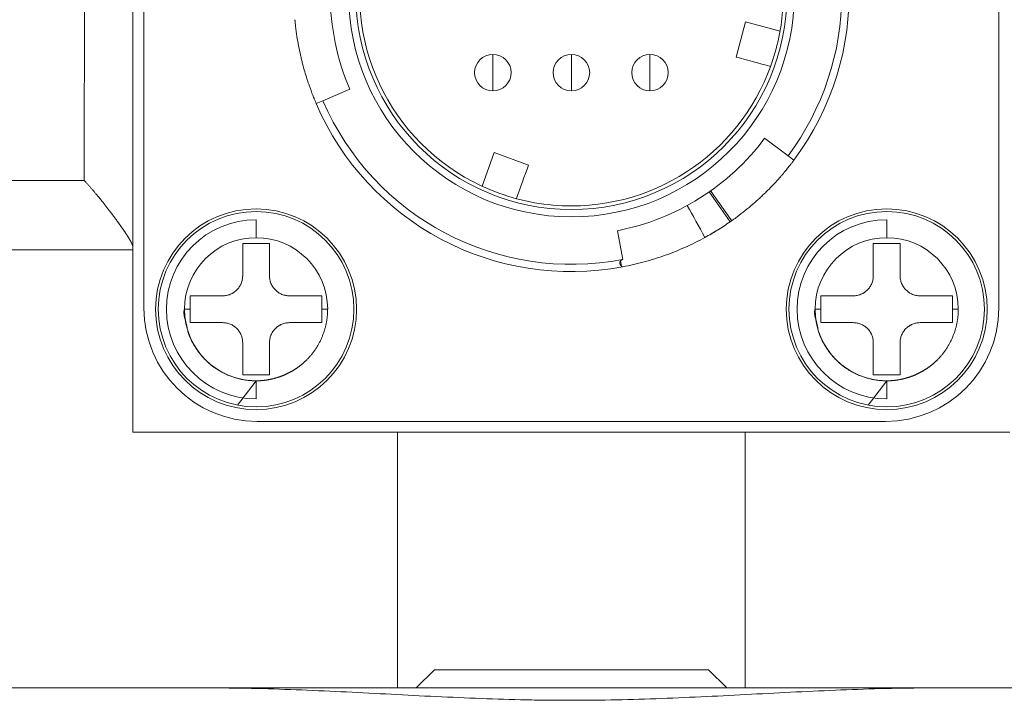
# Model space of a CAD drawing. Header units: millimetres. Extents: x 35469 to 44263, y -24881 to -16268.
# Tile 137 of 231: x 42905 to 42932, y -23839 to -23820. Entities that reach past the tile are written whole.
import ezdxf

# ---------------------------------------------------------------- set-up
doc = ezdxf.new("R2010")
doc.units = ezdxf.units.MM
doc.header["$LTSCALE"] = 0.3175
doc.layers.add('1轮廓实线层', color=7, linetype='Continuous', lineweight=18)

msp = doc.modelspace()

# ---------------------------------------------------------------- linework, layer by layer
at = {"layer": '1轮廓实线层'}
for p, q in [((42907.897, -23831.734), (42907.897, -23809.734)), ((42908.197, -23828.334), (42908.197, -23811.134)), ((42931.597, -23811.134), (42931.597, -23828.334)), ((42924.404, -23821.459), (42924.663, -23820.493)), ((42924.663, -23820.493), (42925.608, -23820.747)), ((42913.833, -23822.339), (42913.098, -23822.655)), ((42913.098, -23822.655), (42912.914, -23822.734)), ((42925.185, -23823.683), (42925.826, -23824.162)), ((42917.785, -23824.074), (42917.451, -23824.993)), ((42918.725, -23824.416), (42917.785, -23824.074)), ((42925.826, -23824.162), (42925.986, -23824.281)), ((42906.564, -23824.839), (42890.209, -23824.839)), ((42924.239, -23825.972), (42923.667, -23825.151)), ((42911.267, -23826.404), (42911.267, -23825.911)), ((42928.527, -23826.404), (42928.527, -23825.911)), ((42921.307, -23826.998), (42921.155, -23826.213)), ((42869.897, -23826.734), (42907.897, -23826.734)), ((42921.241, -23827.042), (42921.267, -23827.18)), ((42910.755, -23830.991), (42911.267, -23830.324)), ((42911.267, -23830.817), (42911.267, -23830.324)), ((42928.015, -23830.991), (42928.527, -23830.324)), ((42928.527, -23830.817), (42928.527, -23830.324)), ((42928.497, -23831.434), (42911.297, -23831.434)), ((42931.897, -23831.734), (42907.897, -23831.734)), ((42915.142, -23838.734), (42915.142, -23831.734)), ((42924.651, -23831.734), (42924.651, -23838.734)), ((42916.147, -23838.234), (42915.647, -23838.734)), ((42919.897, -23838.234), (42916.147, -23838.234)), ((42923.647, -23838.234), (42919.897, -23838.234)), ((42924.147, -23838.734), (42923.647, -23838.234)), ((42881.897, -23838.734), (42910.07, -23838.734)), ((42929.723, -23838.734), (42910.07, -23838.734)), ((42929.723, -23838.734), (42957.897, -23838.734))]:
    msp.add_line(p, q, dxfattribs=at)
for centre, radius in [((42919.897, -23819.734), 5.9), ((42911.267, -23828.364), 2.676), ((42928.527, -23828.364), 2.676)]:
    msp.add_circle(centre, radius, dxfattribs=at)
for centre, radius, start, end in [((42919.897, -23819.734), 5.8, 90, 250), ((42919.897, -23819.734), 7.6, 323.2496, 40.6581), ((42919.897, -23819.734), 6.6, 180, 203.2496), ((42919.897, -23819.734), 6.1, 180, 270), ((42919.897, -23819.734), 6.1, 270, 0), ((42919.897, -23819.734), 5.8, 345, 0), ((42919.897, -23819.734), 7.4, 323.2496, 0), ((42919.897, -23819.734), 5.8, 270, 345), ((42917.747, -23821.884), 0.5, 90, 270), ((42917.747, -23821.884), 0.5, 270, 90), ((42919.897, -23821.884), 0.5, 90, 270), ((42919.897, -23821.884), 0.5, 270, 90), ((42922.047, -23821.884), 0.5, 90, 270), ((42922.047, -23821.884), 0.5, 270, 90), ((42919.897, -23819.734), 7.4, 203.2496, 280.9887), ((42919.897, -23819.734), 7.6, 203.2496, 280.6581), ((42919.897, -23819.734), 6.6, 280.9887, 323.2496), ((42919.897, -23819.734), 5.8, 250, 270), ((42911.267, -23828.364), 2.75, 90, 180), ((42911.267, -23828.364), 2.75, 0, 90), ((42928.527, -23828.364), 2.75, 90, 180), ((42928.527, -23828.364), 2.75, 0, 90), ((42911.267, -23828.364), 2.453, 90, 270), ((42928.527, -23828.364), 2.453, 90, 270), ((42911.267, -23828.364), 1.96, 90, 270), ((42911.267, -23828.364), 1.96, 90, 180), ((42911.267, -23828.364), 1.96, 0, 90), ((42928.527, -23828.364), 1.96, 90, 270), ((42928.527, -23828.364), 1.96, 90, 180), ((42928.527, -23828.364), 1.96, 0, 90), ((42911.297, -23828.334), 3.1, 180, 270), ((42911.267, -23828.364), 2.75, 180, 270), ((42911.267, -23828.364), 2.75, 270, 0), ((42928.527, -23828.364), 2.75, 180, 270), ((42928.497, -23828.334), 3.1, 270, 0), ((42928.527, -23828.364), 2.75, 270, 0)]:
    msp.add_arc(centre, radius, start, end, dxfattribs=at)
for points, knots in [([(42906.564, -23824.839), (42906.566, -23823.162), (42906.568, -23819.818), (42906.573, -23814.818), (42906.575, -23811.495), (42906.577, -23809.839)], [0, 0, 0, 0, 0.335441, 0.668775, 1, 1, 1, 1]), ([(42912.914, -23822.734), (42912.914, -23822.734), (42912.912, -23822.729), (42912.903, -23822.709), (42912.897, -23822.695), (42912.881, -23822.656), (42912.871, -23822.632), (42912.856, -23822.595), (42912.853, -23822.588), (42912.846, -23822.572), (42912.843, -23822.564), (42912.833, -23822.539), (42912.826, -23822.521), (42912.789, -23822.427), (42912.755, -23822.335), (42912.707, -23822.198), (42912.698, -23822.17), (42912.678, -23822.112), (42912.668, -23822.082), (42912.639, -23821.989), (42912.619, -23821.924), (42912.579, -23821.787), (42912.559, -23821.716), (42912.53, -23821.603), (42912.52, -23821.565), (42912.506, -23821.506), (42912.501, -23821.486), (42912.492, -23821.446), (42912.469, -23821.345), (42912.447, -23821.241), (42912.414, -23821.069), (42912.399, -23820.981), (42912.371, -23820.801), (42912.359, -23820.709), (42912.345, -23820.59), (42912.342, -23820.566), (42912.337, -23820.518), (42912.334, -23820.483), (42912.33, -23820.447), (42912.329, -23820.435)], [0, 0, 0, 0, 0.073417, 0.073417, 0.146835, 0.146835, 0.220252, 0.220252, 0.238607, 0.238607, 0.256961, 0.256961, 0.29367, 0.29367, 0.440504, 0.440504, 0.477213, 0.477213, 0.513922, 0.513922, 0.587339, 0.587339, 0.660756, 0.660756, 0.697465, 0.697465, 0.71582, 0.71582, 0.734174, 0.807591, 0.807591, 0.881009, 0.881009, 0.954426, 0.954426, 0.97278, 0.97278, 0.991135, 1, 1, 1, 1]), ([(42925.986, -23824.281), (42925.986, -23824.281), (42925.983, -23824.286), (42925.97, -23824.303), (42925.961, -23824.316), (42925.935, -23824.349), (42925.919, -23824.37), (42925.895, -23824.401), (42925.89, -23824.408), (42925.88, -23824.421), (42925.863, -23824.441), (42925.846, -23824.464), (42925.782, -23824.543), (42925.72, -23824.619), (42925.626, -23824.728), (42925.606, -23824.751), (42925.565, -23824.797), (42925.544, -23824.82), (42925.479, -23824.892), (42925.432, -23824.942), (42925.334, -23825.045), (42925.282, -23825.098), (42925.199, -23825.179), (42925.17, -23825.207), (42925.126, -23825.249), (42925.111, -23825.263), (42925.081, -23825.291), (42925.006, -23825.362), (42924.863, -23825.489), (42924.726, -23825.604), (42924.583, -23825.718), (42924.51, -23825.775), (42924.414, -23825.846), (42924.395, -23825.86), (42924.356, -23825.889), (42924.327, -23825.91), (42924.297, -23825.93), (42924.288, -23825.937)], [0, 0, 0, 0, 0.073417, 0.073417, 0.146835, 0.146835, 0.220252, 0.220252, 0.238607, 0.238607, 0.256961, 0.29367, 0.29367, 0.440504, 0.440504, 0.477213, 0.477213, 0.513922, 0.513922, 0.587339, 0.587339, 0.660756, 0.660756, 0.697465, 0.697465, 0.71582, 0.71582, 0.734174, 0.807591, 0.881009, 0.881009, 0.954426, 0.954426, 0.97278, 0.97278, 0.991135, 1, 1, 1, 1]), ([(42907.897, -23826.665), (42907.897, -23826.663), (42907.897, -23826.66), (42907.896, -23826.655), (42907.896, -23826.651), (42907.895, -23826.646), (42907.894, -23826.64), (42907.893, -23826.635), (42907.891, -23826.629), (42907.89, -23826.624), (42907.888, -23826.618), (42907.886, -23826.612), (42907.883, -23826.605), (42907.881, -23826.599), (42907.878, -23826.592), (42907.876, -23826.585), (42907.872, -23826.578), (42907.869, -23826.57), (42907.866, -23826.563), (42907.862, -23826.555), (42907.858, -23826.547), (42907.854, -23826.539), (42907.85, -23826.53), (42907.845, -23826.522), (42907.84, -23826.513), (42907.835, -23826.504), (42907.83, -23826.494), (42907.825, -23826.485), (42907.819, -23826.475), (42907.813, -23826.465), (42907.807, -23826.455), (42907.801, -23826.444), (42907.794, -23826.433), (42907.788, -23826.422), (42907.781, -23826.411), (42907.774, -23826.399), (42907.766, -23826.387), (42907.759, -23826.375), (42907.751, -23826.363), (42907.743, -23826.351), (42907.735, -23826.338), (42907.726, -23826.325), (42907.717, -23826.311), (42907.708, -23826.298), (42907.699, -23826.284), (42907.69, -23826.27), (42907.68, -23826.255), (42907.67, -23826.241), (42907.66, -23826.226), (42907.65, -23826.21), (42907.639, -23826.195), (42907.629, -23826.179), (42907.617, -23826.163), (42907.606, -23826.147), (42907.595, -23826.13), (42907.583, -23826.113), (42907.571, -23826.096), (42907.559, -23826.079), (42907.546, -23826.061), (42907.533, -23826.043), (42907.52, -23826.025), (42907.507, -23826.006), (42907.493, -23825.987), (42907.48, -23825.968), (42907.466, -23825.949), (42907.451, -23825.929), (42907.437, -23825.909), (42907.422, -23825.889), (42907.407, -23825.868), (42907.392, -23825.848), (42907.376, -23825.826), (42907.36, -23825.805), (42907.344, -23825.783), (42907.328, -23825.762), (42907.311, -23825.739), (42907.294, -23825.717), (42907.277, -23825.694), (42907.259, -23825.671), (42907.241, -23825.648), (42907.223, -23825.624), (42907.205, -23825.601), (42907.186, -23825.577), (42907.167, -23825.552), (42907.148, -23825.528), (42907.128, -23825.503), (42907.108, -23825.478), (42907.088, -23825.452), (42907.068, -23825.427), (42907.047, -23825.401), (42907.026, -23825.375), (42907.005, -23825.348), (42906.983, -23825.322), (42906.961, -23825.295), (42906.939, -23825.268), (42906.916, -23825.241), (42906.893, -23825.213), (42906.87, -23825.186), (42906.846, -23825.158), (42906.822, -23825.13), (42906.798, -23825.102), (42906.773, -23825.073), (42906.748, -23825.044), (42906.723, -23825.016), (42906.697, -23824.986), (42906.671, -23824.957), (42906.645, -23824.928), (42906.618, -23824.898), (42906.591, -23824.869), (42906.573, -23824.849), (42906.564, -23824.839)], [0, 0, 0, 0, 0.005621, 0.011301, 0.017041, 0.022842, 0.028704, 0.034627, 0.040614, 0.046663, 0.052775, 0.058952, 0.065192, 0.071498, 0.077869, 0.084305, 0.090808, 0.097377, 0.104013, 0.110716, 0.117487, 0.124325, 0.131232, 0.138207, 0.145252, 0.152365, 0.159548, 0.1668, 0.174123, 0.181516, 0.188979, 0.196513, 0.204118, 0.211794, 0.219541, 0.22736, 0.235251, 0.243214, 0.251248, 0.259356, 0.267535, 0.275788, 0.284113, 0.292511, 0.300982, 0.309527, 0.318144, 0.326836, 0.335601, 0.34444, 0.353353, 0.36234, 0.371401, 0.380537, 0.389746, 0.399031, 0.40839, 0.417823, 0.427332, 0.436915, 0.446574, 0.456307, 0.466116, 0.476, 0.485959, 0.495994, 0.506104, 0.51629, 0.526551, 0.536889, 0.547302, 0.557791, 0.568357, 0.578998, 0.589715, 0.600509, 0.611379, 0.622326, 0.633348, 0.644448, 0.655624, 0.666877, 0.678207, 0.689613, 0.701096, 0.712657, 0.724294, 0.736009, 0.747801, 0.75967, 0.771617, 0.783641, 0.795743, 0.807923, 0.82018, 0.832515, 0.844928, 0.857419, 0.869989, 0.882636, 0.895362, 0.908166, 0.921049, 0.93401, 0.94705, 0.960169, 0.973367, 0.986644, 1, 1, 1, 1]), ([(42924.239, -23825.972), (42924.183, -23826.01), (42924.127, -23826.048), (42924.014, -23826.122), (42923.957, -23826.159), (42923.785, -23826.265), (42923.669, -23826.334), (42923.55, -23826.398)], [0, 0, 0, 0, 0.25, 0.25, 0.5, 0.5, 1, 1, 1, 1]), ([(42923.959, -23826.157), (42923.957, -23826.159), (42923.954, -23826.16), (42923.868, -23826.214), (42923.783, -23826.266), (42923.697, -23826.316)], [0, 0, 0, 0, 0.027945, 0.027945, 1, 1, 1, 1]), ([(42924.285, -23825.939), (42924.285, -23825.939), (42924.286, -23825.939), (42924.287, -23825.938), (42924.287, -23825.938), (42924.286, -23825.938), (42924.285, -23825.939), (42924.281, -23825.942), (42924.275, -23825.946), (42924.264, -23825.954), (42924.259, -23825.957), (42924.25, -23825.964), (42924.244, -23825.968), (42924.239, -23825.972)], [0, 0, 0, 0, 0.057574, 0.057574, 0.214645, 0.214645, 0.371716, 0.371716, 0.685858, 0.685858, 0.842929, 0.842929, 1, 1, 1, 1]), ([(42923.55, -23826.398), (42923.376, -23826.494), (42923.199, -23826.582), (42922.838, -23826.745), (42922.654, -23826.819), (42922.278, -23826.954), (42922.087, -23827.014), (42921.699, -23827.12), (42921.502, -23827.165), (42921.302, -23827.203)], [0, 0, 0, 0, 0.25, 0.25, 0.5, 0.5, 0.75, 0.75, 1, 1, 1, 1]), ([(42910.9, -23826.564), (42910.9, -23826.709), (42910.9, -23826.856), (42910.9, -23827.15), (42910.9, -23827.299), (42910.9, -23827.447)], [0, 0, 0, 0, 0.5, 0.5, 1, 1, 1, 1]), ([(42911.633, -23827.447), (42911.633, -23827.299), (42911.633, -23827.15), (42911.633, -23826.856), (42911.633, -23826.709), (42911.633, -23826.564)], [0, 0, 0, 0, 0.5, 0.5, 1, 1, 1, 1]), ([(42928.16, -23826.564), (42928.16, -23826.709), (42928.16, -23826.856), (42928.16, -23827.15), (42928.16, -23827.299), (42928.16, -23827.447)], [0, 0, 0, 0, 0.5, 0.5, 1, 1, 1, 1]), ([(42928.893, -23827.447), (42928.893, -23827.299), (42928.893, -23827.15), (42928.893, -23826.856), (42928.893, -23826.709), (42928.893, -23826.564)], [0, 0, 0, 0, 0.5, 0.5, 1, 1, 1, 1]), ([(42921.267, -23827.18), (42921.258, -23827.174), (42921.251, -23827.168), (42921.241, -23827.157), (42921.239, -23827.153), (42921.234, -23827.145), (42921.232, -23827.141), (42921.227, -23827.129), (42921.224, -23827.12), (42921.222, -23827.103), (42921.222, -23827.094), (42921.224, -23827.081), (42921.225, -23827.076), (42921.227, -23827.067), (42921.229, -23827.063), (42921.235, -23827.05), (42921.24, -23827.041), (42921.251, -23827.029), (42921.255, -23827.025), (42921.263, -23827.018), (42921.268, -23827.015), (42921.278, -23827.009), (42921.284, -23827.006), (42921.295, -23827.001), (42921.301, -23827), (42921.307, -23826.998)], [0, 0, 0, 0, 0.125, 0.125, 0.1875, 0.1875, 0.25, 0.25, 0.375, 0.375, 0.5, 0.5, 0.5625, 0.5625, 0.625, 0.625, 0.75, 0.75, 0.8125, 0.8125, 0.875, 0.875, 0.9375, 0.9375, 1, 1, 1, 1]), ([(42910.9, -23827.447), (42910.9, -23827.484), (42910.897, -23827.519), (42910.886, -23827.572), (42910.882, -23827.589), (42910.871, -23827.624), (42910.865, -23827.641), (42910.845, -23827.691), (42910.828, -23827.722), (42910.803, -23827.76), (42910.798, -23827.767), (42910.787, -23827.782), (42910.781, -23827.789), (42910.764, -23827.81), (42910.752, -23827.823), (42910.714, -23827.862), (42910.686, -23827.884), (42910.648, -23827.91), (42910.641, -23827.915), (42910.625, -23827.924), (42910.601, -23827.937), (42910.561, -23827.956), (42910.527, -23827.968), (42910.493, -23827.979), (42910.475, -23827.983), (42910.422, -23827.994), (42910.386, -23827.997), (42910.35, -23827.997)], [0, 0, 0, 0, 0.125, 0.125, 0.1875, 0.1875, 0.25, 0.25, 0.375, 0.375, 0.40625, 0.40625, 0.4375, 0.4375, 0.5, 0.5, 0.625, 0.625, 0.65625, 0.65625, 0.6875, 0.75, 0.8125, 0.8125, 0.875, 0.875, 1, 1, 1, 1]), ([(42912.183, -23827.997), (42912.147, -23827.997), (42912.112, -23827.994), (42912.059, -23827.984), (42912.042, -23827.979), (42912.007, -23827.969), (42911.99, -23827.963), (42911.94, -23827.942), (42911.908, -23827.925), (42911.871, -23827.9), (42911.864, -23827.895), (42911.849, -23827.884), (42911.842, -23827.879), (42911.821, -23827.861), (42911.807, -23827.849), (42911.769, -23827.811), (42911.746, -23827.783), (42911.721, -23827.746), (42911.716, -23827.738), (42911.707, -23827.722), (42911.694, -23827.699), (42911.674, -23827.658), (42911.662, -23827.625), (42911.652, -23827.59), (42911.647, -23827.572), (42911.637, -23827.519), (42911.633, -23827.484), (42911.633, -23827.447)], [0, 0, 0, 0, 0.125, 0.125, 0.1875, 0.1875, 0.25, 0.25, 0.375, 0.375, 0.40625, 0.40625, 0.4375, 0.4375, 0.5, 0.5, 0.625, 0.625, 0.65625, 0.65625, 0.6875, 0.75, 0.8125, 0.8125, 0.875, 0.875, 1, 1, 1, 1]), ([(42928.16, -23827.447), (42928.16, -23827.484), (42928.157, -23827.519), (42928.146, -23827.572), (42928.142, -23827.589), (42928.131, -23827.624), (42928.125, -23827.641), (42928.105, -23827.691), (42928.088, -23827.722), (42928.063, -23827.76), (42928.058, -23827.767), (42928.047, -23827.782), (42928.041, -23827.789), (42928.024, -23827.81), (42928.012, -23827.823), (42927.974, -23827.862), (42927.946, -23827.884), (42927.908, -23827.91), (42927.901, -23827.915), (42927.885, -23827.924), (42927.861, -23827.937), (42927.821, -23827.956), (42927.787, -23827.968), (42927.753, -23827.979), (42927.735, -23827.983), (42927.682, -23827.994), (42927.646, -23827.997), (42927.61, -23827.997)], [0, 0, 0, 0, 0.125, 0.125, 0.1875, 0.1875, 0.25, 0.25, 0.375, 0.375, 0.40625, 0.40625, 0.4375, 0.4375, 0.5, 0.5, 0.625, 0.625, 0.65625, 0.65625, 0.6875, 0.75, 0.8125, 0.8125, 0.875, 0.875, 1, 1, 1, 1]), ([(42929.443, -23827.997), (42929.407, -23827.997), (42929.372, -23827.994), (42929.319, -23827.984), (42929.302, -23827.979), (42929.267, -23827.969), (42929.25, -23827.963), (42929.2, -23827.942), (42929.168, -23827.925), (42929.131, -23827.9), (42929.124, -23827.895), (42929.109, -23827.884), (42929.102, -23827.879), (42929.081, -23827.861), (42929.067, -23827.849), (42929.029, -23827.811), (42929.006, -23827.783), (42928.981, -23827.746), (42928.976, -23827.738), (42928.967, -23827.722), (42928.954, -23827.699), (42928.934, -23827.658), (42928.922, -23827.625), (42928.912, -23827.59), (42928.907, -23827.572), (42928.897, -23827.519), (42928.893, -23827.484), (42928.893, -23827.447)], [0, 0, 0, 0, 0.125, 0.125, 0.1875, 0.1875, 0.25, 0.25, 0.375, 0.375, 0.40625, 0.40625, 0.4375, 0.4375, 0.5, 0.5, 0.625, 0.625, 0.65625, 0.65625, 0.6875, 0.75, 0.8125, 0.8125, 0.875, 0.875, 1, 1, 1, 1]), ([(42910.35, -23827.997), (42910.201, -23827.997), (42910.053, -23827.997), (42909.758, -23827.997), (42909.612, -23827.997), (42909.467, -23827.997)], [0, 0, 0, 0, 0.5, 0.5, 1, 1, 1, 1]), ([(42913.067, -23827.997), (42912.922, -23827.997), (42912.775, -23827.997), (42912.481, -23827.997), (42912.332, -23827.997), (42912.183, -23827.997)], [0, 0, 0, 0, 0.5, 0.5, 1, 1, 1, 1]), ([(42927.61, -23827.997), (42927.461, -23827.997), (42927.313, -23827.997), (42927.018, -23827.997), (42926.872, -23827.997), (42926.727, -23827.997)], [0, 0, 0, 0, 0.5, 0.5, 1, 1, 1, 1]), ([(42930.327, -23827.997), (42930.182, -23827.997), (42930.035, -23827.997), (42929.741, -23827.997), (42929.592, -23827.997), (42929.443, -23827.997)], [0, 0, 0, 0, 0.5, 0.5, 1, 1, 1, 1]), ([(42909.307, -23828.364), (42909.306, -23828.366), (42909.305, -23828.37), (42909.303, -23828.376), (42909.301, -23828.383), (42909.299, -23828.389), (42909.298, -23828.396), (42909.296, -23828.403), (42909.295, -23828.41), (42909.294, -23828.416), (42909.294, -23828.423), (42909.293, -23828.43), (42909.293, -23828.437), (42909.293, -23828.444), (42909.293, -23828.451), (42909.293, -23828.457), (42909.293, -23828.464), (42909.294, -23828.47), (42909.294, -23828.476), (42909.294, -23828.486), (42909.295, -23828.499), (42909.297, -23828.516), (42909.3, -23828.534), (42909.303, -23828.553), (42909.307, -23828.572), (42909.312, -23828.593), (42909.317, -23828.61), (42909.322, -23828.624), (42909.325, -23828.634), (42909.327, -23828.645), (42909.33, -23828.656), (42909.333, -23828.668), (42909.336, -23828.68), (42909.339, -23828.693), (42909.343, -23828.706), (42909.346, -23828.72), (42909.349, -23828.734), (42909.352, -23828.749), (42909.356, -23828.764), (42909.359, -23828.78), (42909.363, -23828.796), (42909.366, -23828.813), (42909.37, -23828.83), (42909.374, -23828.848), (42909.379, -23828.871), (42909.385, -23828.904), (42909.396, -23828.948), (42909.41, -23829.002), (42909.43, -23829.065), (42909.456, -23829.131), (42909.487, -23829.197), (42909.518, -23829.258), (42909.55, -23829.314), (42909.581, -23829.365), (42909.608, -23829.408), (42909.631, -23829.443), (42909.652, -23829.475), (42909.676, -23829.51), (42909.704, -23829.548), (42909.736, -23829.59), (42909.772, -23829.634), (42909.813, -23829.681), (42909.86, -23829.731), (42909.912, -23829.782), (42909.97, -23829.835), (42910.034, -23829.889), (42910.105, -23829.943), (42910.173, -23829.99), (42910.234, -23830.03), (42910.286, -23830.061), (42910.339, -23830.09), (42910.391, -23830.117), (42910.444, -23830.142), (42910.497, -23830.165), (42910.549, -23830.187), (42910.601, -23830.206), (42910.653, -23830.224), (42910.705, -23830.24), (42910.756, -23830.255), (42910.806, -23830.268), (42910.856, -23830.279), (42910.905, -23830.289), (42910.954, -23830.298), (42911.001, -23830.305), (42911.048, -23830.311), (42911.094, -23830.316), (42911.138, -23830.319), (42911.182, -23830.322), (42911.225, -23830.323), (42911.253, -23830.324), (42911.267, -23830.324)], [0, 0, 0, 0, 0.002107, 0.004248, 0.006419, 0.008617, 0.010836, 0.013072, 0.015319, 0.017571, 0.019823, 0.022068, 0.0243, 0.026513, 0.0287, 0.030854, 0.03297, 0.03504, 0.037059, 0.039021, 0.044206, 0.049724, 0.055586, 0.061799, 0.068367, 0.075294, 0.082576, 0.085887, 0.089339, 0.092937, 0.096687, 0.100593, 0.104659, 0.108886, 0.113279, 0.117838, 0.122565, 0.127462, 0.132529, 0.137766, 0.143175, 0.148756, 0.154508, 0.160432, 0.166527, 0.177968, 0.192632, 0.210595, 0.231955, 0.256829, 0.28037, 0.302641, 0.32356, 0.343045, 0.361025, 0.371824, 0.384136, 0.397981, 0.413384, 0.430371, 0.448971, 0.469218, 0.491146, 0.514794, 0.540202, 0.567415, 0.596479, 0.62744, 0.647423, 0.667157, 0.686635, 0.705851, 0.724798, 0.743471, 0.761862, 0.779965, 0.797773, 0.815282, 0.832484, 0.849375, 0.865948, 0.882198, 0.898119, 0.913708, 0.928959, 0.943868, 0.95843, 0.972642, 0.9865, 1, 1, 1, 1]), ([(42911.267, -23830.324), (42911.274, -23830.324), (42911.289, -23830.324), (42911.311, -23830.323), (42911.333, -23830.323), (42911.355, -23830.322), (42911.376, -23830.321), (42911.398, -23830.319), (42911.42, -23830.318), (42911.442, -23830.316), (42911.463, -23830.314), (42911.485, -23830.311), (42911.506, -23830.309), (42911.528, -23830.306), (42911.549, -23830.303), (42911.57, -23830.3), (42911.592, -23830.296), (42911.613, -23830.292), (42911.634, -23830.289), (42911.655, -23830.284), (42911.676, -23830.28), (42911.697, -23830.275), (42911.717, -23830.271), (42911.738, -23830.266), (42911.759, -23830.26), (42911.779, -23830.255), (42911.799, -23830.249), (42911.82, -23830.243), (42911.84, -23830.237), (42911.86, -23830.231), (42911.88, -23830.224), (42911.9, -23830.218), (42911.919, -23830.211), (42911.939, -23830.204), (42911.959, -23830.196), (42911.978, -23830.189), (42911.997, -23830.181), (42912.016, -23830.174), (42912.035, -23830.166), (42912.054, -23830.157), (42912.073, -23830.149), (42912.092, -23830.141), (42912.11, -23830.132), (42912.129, -23830.123), (42912.147, -23830.114), (42912.165, -23830.105), (42912.183, -23830.095), (42912.201, -23830.086), (42912.219, -23830.076), (42912.236, -23830.066), (42912.253, -23830.056), (42912.271, -23830.046), (42912.288, -23830.036), (42912.305, -23830.025), (42912.322, -23830.015), (42912.338, -23830.004), (42912.355, -23829.993), (42912.371, -23829.982), (42912.388, -23829.971), (42912.404, -23829.96), (42912.42, -23829.948), (42912.435, -23829.937), (42912.451, -23829.925), (42912.466, -23829.913), (42912.482, -23829.901), (42912.497, -23829.889), (42912.512, -23829.877), (42912.527, -23829.865), (42912.541, -23829.853), (42912.556, -23829.84), (42912.57, -23829.827), (42912.584, -23829.815), (42912.598, -23829.802), (42912.612, -23829.789), (42912.626, -23829.776), (42912.639, -23829.763), (42912.659, -23829.744), (42912.684, -23829.718), (42912.714, -23829.685), (42912.744, -23829.652), (42912.773, -23829.617), (42912.801, -23829.582), (42912.829, -23829.547), (42912.855, -23829.511), (42912.881, -23829.474), (42912.906, -23829.437), (42912.93, -23829.399), (42912.953, -23829.361), (42912.975, -23829.322), (42912.997, -23829.282), (42913.017, -23829.243), (42913.036, -23829.203), (42913.055, -23829.162), (42913.073, -23829.122), (42913.089, -23829.081), (42913.105, -23829.039), (42913.12, -23828.998), (42913.134, -23828.956), (42913.146, -23828.914), (42913.158, -23828.872), (42913.169, -23828.83), (42913.179, -23828.787), (42913.188, -23828.745), (42913.196, -23828.702), (42913.203, -23828.66), (42913.21, -23828.617), (42913.215, -23828.575), (42913.219, -23828.533), (42913.222, -23828.49), (42913.225, -23828.448), (42913.226, -23828.406), (42913.226, -23828.378), (42913.226, -23828.364)], [0, 0, 0, 0, 0.00715, 0.01429, 0.021419, 0.028538, 0.035646, 0.042742, 0.049828, 0.056903, 0.063966, 0.071018, 0.078059, 0.085088, 0.092106, 0.099112, 0.106106, 0.113089, 0.120059, 0.127017, 0.133963, 0.140897, 0.147818, 0.154727, 0.161623, 0.168506, 0.175376, 0.182234, 0.189078, 0.195909, 0.202727, 0.209531, 0.216322, 0.223099, 0.229862, 0.236611, 0.243347, 0.250068, 0.256775, 0.263467, 0.270146, 0.276809, 0.283458, 0.290092, 0.296711, 0.303315, 0.309904, 0.316478, 0.323036, 0.329579, 0.336106, 0.342618, 0.349114, 0.355594, 0.362058, 0.368506, 0.374938, 0.381353, 0.387752, 0.394135, 0.400501, 0.40685, 0.413183, 0.419499, 0.425798, 0.43208, 0.438345, 0.444592, 0.450823, 0.457036, 0.463232, 0.46941, 0.475571, 0.481714, 0.487839, 0.493947, 0.500036, 0.514593, 0.529158, 0.54373, 0.558306, 0.572885, 0.587464, 0.602041, 0.616614, 0.631181, 0.645738, 0.660284, 0.674817, 0.689333, 0.703831, 0.718309, 0.732763, 0.747191, 0.761591, 0.775961, 0.790298, 0.804601, 0.818866, 0.833091, 0.847275, 0.861416, 0.87551, 0.889557, 0.903554, 0.9175, 0.931393, 0.94523, 0.959011, 0.972734, 0.986397, 1, 1, 1, 1]), ([(42926.567, -23828.364), (42926.566, -23828.366), (42926.565, -23828.37), (42926.563, -23828.376), (42926.561, -23828.383), (42926.559, -23828.389), (42926.558, -23828.396), (42926.556, -23828.403), (42926.555, -23828.41), (42926.554, -23828.416), (42926.554, -23828.423), (42926.553, -23828.43), (42926.553, -23828.437), (42926.553, -23828.444), (42926.553, -23828.451), (42926.553, -23828.457), (42926.553, -23828.464), (42926.554, -23828.47), (42926.554, -23828.476), (42926.554, -23828.486), (42926.555, -23828.499), (42926.557, -23828.516), (42926.56, -23828.534), (42926.563, -23828.553), (42926.567, -23828.572), (42926.572, -23828.593), (42926.577, -23828.61), (42926.582, -23828.624), (42926.585, -23828.634), (42926.587, -23828.645), (42926.59, -23828.656), (42926.593, -23828.668), (42926.596, -23828.68), (42926.599, -23828.693), (42926.603, -23828.706), (42926.606, -23828.72), (42926.609, -23828.734), (42926.612, -23828.749), (42926.616, -23828.764), (42926.619, -23828.78), (42926.623, -23828.796), (42926.626, -23828.813), (42926.63, -23828.83), (42926.634, -23828.848), (42926.639, -23828.871), (42926.645, -23828.904), (42926.656, -23828.948), (42926.67, -23829.002), (42926.69, -23829.065), (42926.716, -23829.131), (42926.747, -23829.197), (42926.778, -23829.258), (42926.81, -23829.314), (42926.841, -23829.365), (42926.868, -23829.408), (42926.891, -23829.443), (42926.912, -23829.475), (42926.936, -23829.51), (42926.964, -23829.548), (42926.996, -23829.59), (42927.032, -23829.634), (42927.073, -23829.681), (42927.12, -23829.731), (42927.172, -23829.782), (42927.23, -23829.835), (42927.294, -23829.889), (42927.365, -23829.943), (42927.433, -23829.99), (42927.494, -23830.03), (42927.546, -23830.061), (42927.599, -23830.09), (42927.651, -23830.117), (42927.704, -23830.142), (42927.757, -23830.165), (42927.809, -23830.187), (42927.861, -23830.206), (42927.913, -23830.224), (42927.965, -23830.24), (42928.016, -23830.255), (42928.066, -23830.268), (42928.116, -23830.279), (42928.165, -23830.289), (42928.214, -23830.298), (42928.261, -23830.305), (42928.308, -23830.311), (42928.354, -23830.316), (42928.398, -23830.319), (42928.442, -23830.322), (42928.485, -23830.323), (42928.513, -23830.324), (42928.527, -23830.324)], [0, 0, 0, 0, 0.002107, 0.004248, 0.006419, 0.008617, 0.010836, 0.013072, 0.015319, 0.017571, 0.019823, 0.022068, 0.0243, 0.026513, 0.0287, 0.030854, 0.03297, 0.03504, 0.037059, 0.039021, 0.044206, 0.049724, 0.055586, 0.061799, 0.068367, 0.075294, 0.082576, 0.085887, 0.089339, 0.092937, 0.096687, 0.100593, 0.104659, 0.108886, 0.113279, 0.117838, 0.122565, 0.127462, 0.132529, 0.137766, 0.143175, 0.148756, 0.154508, 0.160432, 0.166527, 0.177968, 0.192632, 0.210595, 0.231955, 0.256829, 0.28037, 0.302641, 0.32356, 0.343045, 0.361025, 0.371824, 0.384136, 0.397981, 0.413384, 0.430371, 0.448971, 0.469218, 0.491146, 0.514794, 0.540202, 0.567415, 0.596479, 0.62744, 0.647423, 0.667157, 0.686635, 0.705851, 0.724798, 0.743471, 0.761862, 0.779965, 0.797773, 0.815282, 0.832484, 0.849375, 0.865948, 0.882198, 0.898119, 0.913708, 0.928959, 0.943868, 0.95843, 0.972642, 0.9865, 1, 1, 1, 1]), ([(42928.527, -23830.324), (42928.534, -23830.324), (42928.549, -23830.324), (42928.571, -23830.323), (42928.593, -23830.323), (42928.615, -23830.322), (42928.636, -23830.321), (42928.658, -23830.319), (42928.68, -23830.318), (42928.702, -23830.316), (42928.723, -23830.314), (42928.745, -23830.311), (42928.766, -23830.309), (42928.788, -23830.306), (42928.809, -23830.303), (42928.83, -23830.3), (42928.852, -23830.296), (42928.873, -23830.292), (42928.894, -23830.289), (42928.915, -23830.284), (42928.936, -23830.28), (42928.957, -23830.275), (42928.977, -23830.271), (42928.998, -23830.266), (42929.019, -23830.26), (42929.039, -23830.255), (42929.059, -23830.249), (42929.08, -23830.243), (42929.1, -23830.237), (42929.12, -23830.231), (42929.14, -23830.224), (42929.16, -23830.218), (42929.179, -23830.211), (42929.199, -23830.204), (42929.219, -23830.196), (42929.238, -23830.189), (42929.257, -23830.181), (42929.276, -23830.174), (42929.295, -23830.166), (42929.314, -23830.157), (42929.333, -23830.149), (42929.352, -23830.141), (42929.37, -23830.132), (42929.389, -23830.123), (42929.407, -23830.114), (42929.425, -23830.105), (42929.443, -23830.095), (42929.461, -23830.086), (42929.479, -23830.076), (42929.496, -23830.066), (42929.513, -23830.056), (42929.531, -23830.046), (42929.548, -23830.036), (42929.565, -23830.025), (42929.582, -23830.015), (42929.598, -23830.004), (42929.615, -23829.993), (42929.631, -23829.982), (42929.648, -23829.971), (42929.664, -23829.96), (42929.68, -23829.948), (42929.695, -23829.937), (42929.711, -23829.925), (42929.726, -23829.913), (42929.742, -23829.901), (42929.757, -23829.889), (42929.772, -23829.877), (42929.787, -23829.865), (42929.801, -23829.853), (42929.816, -23829.84), (42929.83, -23829.827), (42929.844, -23829.815), (42929.858, -23829.802), (42929.872, -23829.789), (42929.886, -23829.776), (42929.899, -23829.763), (42929.919, -23829.744), (42929.944, -23829.718), (42929.974, -23829.685), (42930.004, -23829.652), (42930.033, -23829.617), (42930.061, -23829.582), (42930.089, -23829.547), (42930.115, -23829.511), (42930.141, -23829.474), (42930.166, -23829.437), (42930.19, -23829.399), (42930.213, -23829.361), (42930.235, -23829.322), (42930.257, -23829.282), (42930.277, -23829.243), (42930.296, -23829.203), (42930.315, -23829.162), (42930.333, -23829.122), (42930.349, -23829.081), (42930.365, -23829.039), (42930.38, -23828.998), (42930.394, -23828.956), (42930.406, -23828.914), (42930.418, -23828.872), (42930.429, -23828.83), (42930.439, -23828.787), (42930.448, -23828.745), (42930.456, -23828.702), (42930.463, -23828.66), (42930.47, -23828.617), (42930.475, -23828.575), (42930.479, -23828.533), (42930.482, -23828.49), (42930.485, -23828.448), (42930.486, -23828.406), (42930.486, -23828.378), (42930.486, -23828.364)], [0, 0, 0, 0, 0.00715, 0.01429, 0.021419, 0.028538, 0.035646, 0.042742, 0.049828, 0.056903, 0.063966, 0.071018, 0.078059, 0.085088, 0.092106, 0.099112, 0.106106, 0.113089, 0.120059, 0.127017, 0.133963, 0.140897, 0.147818, 0.154727, 0.161623, 0.168506, 0.175376, 0.182234, 0.189078, 0.195909, 0.202727, 0.209531, 0.216322, 0.223099, 0.229862, 0.236611, 0.243347, 0.250068, 0.256775, 0.263467, 0.270146, 0.276809, 0.283458, 0.290092, 0.296711, 0.303315, 0.309904, 0.316478, 0.323036, 0.329579, 0.336106, 0.342618, 0.349114, 0.355594, 0.362058, 0.368506, 0.374938, 0.381353, 0.387752, 0.394135, 0.400501, 0.40685, 0.413183, 0.419499, 0.425798, 0.43208, 0.438345, 0.444592, 0.450823, 0.457036, 0.463232, 0.46941, 0.475571, 0.481714, 0.487839, 0.493947, 0.500036, 0.514593, 0.529158, 0.54373, 0.558306, 0.572885, 0.587464, 0.602041, 0.616614, 0.631181, 0.645738, 0.660284, 0.674817, 0.689333, 0.703831, 0.718309, 0.732763, 0.747191, 0.761591, 0.775961, 0.790298, 0.804601, 0.818866, 0.833091, 0.847275, 0.861416, 0.87551, 0.889557, 0.903554, 0.9175, 0.931393, 0.94523, 0.959011, 0.972734, 0.986397, 1, 1, 1, 1]), ([(42910.35, -23828.731), (42910.386, -23828.731), (42910.422, -23828.734), (42910.474, -23828.745), (42910.492, -23828.749), (42910.526, -23828.759), (42910.543, -23828.766), (42910.593, -23828.786), (42910.625, -23828.803), (42910.663, -23828.828), (42910.67, -23828.833), (42910.684, -23828.844), (42910.692, -23828.85), (42910.713, -23828.867), (42910.726, -23828.879), (42910.764, -23828.917), (42910.787, -23828.945), (42910.812, -23828.983), (42910.817, -23828.99), (42910.827, -23829.006), (42910.84, -23829.029), (42910.859, -23829.07), (42910.871, -23829.104), (42910.882, -23829.138), (42910.886, -23829.156), (42910.897, -23829.209), (42910.9, -23829.245), (42910.9, -23829.281)], [0, 0, 0, 0, 0.125, 0.125, 0.1875, 0.1875, 0.25, 0.25, 0.375, 0.375, 0.40625, 0.40625, 0.4375, 0.4375, 0.5, 0.5, 0.625, 0.625, 0.65625, 0.65625, 0.6875, 0.75, 0.8125, 0.8125, 0.875, 0.875, 1, 1, 1, 1]), ([(42911.633, -23829.281), (42911.633, -23829.245), (42911.637, -23829.209), (42911.647, -23829.157), (42911.652, -23829.139), (42911.662, -23829.105), (42911.668, -23829.087), (42911.689, -23829.037), (42911.706, -23829.006), (42911.731, -23828.968), (42911.736, -23828.961), (42911.747, -23828.946), (42911.752, -23828.939), (42911.77, -23828.918), (42911.782, -23828.905), (42911.82, -23828.867), (42911.848, -23828.844), (42911.885, -23828.819), (42911.893, -23828.814), (42911.908, -23828.804), (42911.932, -23828.791), (42911.973, -23828.772), (42912.006, -23828.76), (42912.041, -23828.749), (42912.058, -23828.745), (42912.112, -23828.734), (42912.147, -23828.731), (42912.183, -23828.731)], [0, 0, 0, 0, 0.125, 0.125, 0.1875, 0.1875, 0.25, 0.25, 0.375, 0.375, 0.40625, 0.40625, 0.4375, 0.4375, 0.5, 0.5, 0.625, 0.625, 0.65625, 0.65625, 0.6875, 0.75, 0.8125, 0.8125, 0.875, 0.875, 1, 1, 1, 1]), ([(42927.61, -23828.731), (42927.646, -23828.731), (42927.682, -23828.734), (42927.734, -23828.745), (42927.752, -23828.749), (42927.786, -23828.759), (42927.803, -23828.766), (42927.853, -23828.786), (42927.885, -23828.803), (42927.923, -23828.828), (42927.93, -23828.833), (42927.944, -23828.844), (42927.952, -23828.85), (42927.973, -23828.867), (42927.986, -23828.879), (42928.024, -23828.917), (42928.047, -23828.945), (42928.072, -23828.983), (42928.077, -23828.99), (42928.087, -23829.006), (42928.1, -23829.029), (42928.119, -23829.07), (42928.131, -23829.104), (42928.142, -23829.138), (42928.146, -23829.156), (42928.157, -23829.209), (42928.16, -23829.245), (42928.16, -23829.281)], [0, 0, 0, 0, 0.125, 0.125, 0.1875, 0.1875, 0.25, 0.25, 0.375, 0.375, 0.40625, 0.40625, 0.4375, 0.4375, 0.5, 0.5, 0.625, 0.625, 0.65625, 0.65625, 0.6875, 0.75, 0.8125, 0.8125, 0.875, 0.875, 1, 1, 1, 1]), ([(42928.893, -23829.281), (42928.893, -23829.245), (42928.897, -23829.209), (42928.907, -23829.157), (42928.912, -23829.139), (42928.922, -23829.105), (42928.928, -23829.087), (42928.949, -23829.037), (42928.966, -23829.006), (42928.991, -23828.968), (42928.996, -23828.961), (42929.007, -23828.946), (42929.012, -23828.939), (42929.03, -23828.918), (42929.042, -23828.905), (42929.08, -23828.867), (42929.108, -23828.844), (42929.145, -23828.819), (42929.153, -23828.814), (42929.168, -23828.804), (42929.192, -23828.791), (42929.233, -23828.772), (42929.266, -23828.76), (42929.301, -23828.749), (42929.318, -23828.745), (42929.372, -23828.734), (42929.407, -23828.731), (42929.443, -23828.731)], [0, 0, 0, 0, 0.125, 0.125, 0.1875, 0.1875, 0.25, 0.25, 0.375, 0.375, 0.40625, 0.40625, 0.4375, 0.4375, 0.5, 0.5, 0.625, 0.625, 0.65625, 0.65625, 0.6875, 0.75, 0.8125, 0.8125, 0.875, 0.875, 1, 1, 1, 1]), ([(42929.723, -23838.734), (42929.316, -23838.734), (42928.909, -23838.74), (42928.093, -23838.759), (42927.684, -23838.773), (42926.458, -23838.822), (42925.641, -23838.865), (42924.003, -23838.95), (42923.183, -23838.992), (42921.952, -23839.038), (42921.541, -23839.051), (42920.718, -23839.068), (42920.307, -23839.073), (42919.688, -23839.073), (42919.482, -23839.072), (42919.071, -23839.067), (42918.865, -23839.064), (42918.248, -23839.051), (42917.837, -23839.038), (42916.605, -23838.992), (42915.786, -23838.95), (42914.149, -23838.865), (42913.332, -23838.822), (42912.108, -23838.773), (42911.7, -23838.759), (42910.885, -23838.74), (42910.478, -23838.734), (42910.07, -23838.734)], [0, 0, 0, 0, 0.0625, 0.0625, 0.125, 0.125, 0.25, 0.25, 0.375, 0.375, 0.4375, 0.4375, 0.5, 0.5, 0.53125, 0.53125, 0.5625, 0.5625, 0.625, 0.625, 0.75, 0.75, 0.875, 0.875, 0.9375, 0.9375, 1, 1, 1, 1])]:
    msp.add_open_spline(points, degree=3, knots=knots, dxfattribs=at)
for points, weights in [([(42917.747, -23821.884), (42917.747, -23821.612), (42917.747, -23821.385), (42917.747, -23821.384)], [0.999999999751, 0.732161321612, 0.637062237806, 0.714702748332]), ([(42919.897, -23821.884), (42919.897, -23821.612), (42919.897, -23821.385), (42919.897, -23821.384)], [1, 0.73216132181, 0.637062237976, 0.714702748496]), ([(42922.047, -23821.884), (42922.047, -23821.612), (42922.047, -23821.385), (42922.047, -23821.384)], [1, 0.73216132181, 0.637062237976, 0.714702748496]), ([(42917.747, -23822.384), (42917.747, -23822.384), (42917.747, -23822.156), (42917.747, -23821.884)], [0.714914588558, 0.636889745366, 0.731918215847, 1]), ([(42919.897, -23822.384), (42919.897, -23822.384), (42919.897, -23822.156), (42919.897, -23821.884)], [0.714914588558, 0.636889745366, 0.731918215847, 1]), ([(42922.047, -23822.384), (42922.047, -23822.384), (42922.047, -23822.156), (42922.047, -23821.884)], [0.714914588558, 0.636889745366, 0.731918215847, 1]), ([(42909.467, -23828.364), (42909.413, -23828.364), (42909.36, -23828.364), (42909.307, -23828.364)], [1, 0.998807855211, 0.997663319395, 0.996566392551]), ([(42913.226, -23828.364), (42913.173, -23828.364), (42913.12, -23828.364), (42913.067, -23828.364)], [0.992236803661, 0.991280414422, 0.990370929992, 0.98950835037]), ([(42926.727, -23828.364), (42926.673, -23828.364), (42926.62, -23828.364), (42926.567, -23828.364)], [1, 0.998807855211, 0.997663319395, 0.996566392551]), ([(42930.486, -23828.364), (42930.433, -23828.364), (42930.38, -23828.364), (42930.327, -23828.364)], [0.992236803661, 0.991280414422, 0.990370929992, 0.98950835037])]:
    msp.add_rational_spline(points, weights, degree=3, dxfattribs=at)
for points, degree in [([(42924.404, -23821.459), (42924.719, -23821.544), (42925.034, -23821.628), (42925.349, -23821.713)], 3), ([(42918.725, -23824.416), (42918.613, -23824.722), (42918.502, -23825.029), (42918.39, -23825.335)], 3), ([(42924.288, -23825.944), (42923.704, -23825.118)], 1), ([(42923.55, -23826.398), (42923.386, -23826.096), (42923.225, -23825.804), (42923.069, -23825.522)], 3), ([(42911.633, -23826.564), (42911.389, -23826.564), (42911.145, -23826.564), (42910.9, -23826.564)], 3), ([(42928.893, -23826.564), (42928.649, -23826.564), (42928.405, -23826.564), (42928.16, -23826.564)], 3), ([(42921.302, -23827.203), (42921.29, -23827.195), (42921.278, -23827.188), (42921.267, -23827.18)], 3), ([(42909.467, -23827.997), (42909.467, -23828.12), (42909.467, -23828.242), (42909.467, -23828.364)], 3), ([(42913.067, -23828.364), (42913.067, -23828.242), (42913.067, -23828.12), (42913.067, -23827.997)], 3), ([(42926.727, -23827.997), (42926.727, -23828.12), (42926.727, -23828.242), (42926.727, -23828.364)], 3), ([(42930.327, -23828.364), (42930.327, -23828.242), (42930.327, -23828.12), (42930.327, -23827.997)], 3), ([(42909.467, -23828.364), (42909.467, -23828.486), (42909.467, -23828.609), (42909.467, -23828.731)], 3), ([(42913.067, -23828.731), (42913.067, -23828.609), (42913.067, -23828.486), (42913.067, -23828.364)], 3), ([(42926.727, -23828.364), (42926.727, -23828.486), (42926.727, -23828.609), (42926.727, -23828.731)], 3), ([(42930.327, -23828.731), (42930.327, -23828.609), (42930.327, -23828.486), (42930.327, -23828.364)], 3), ([(42909.467, -23828.731), (42909.757, -23828.731), (42910.052, -23828.731), (42910.35, -23828.731)], 3), ([(42912.183, -23828.731), (42912.482, -23828.731), (42912.776, -23828.731), (42913.067, -23828.731)], 3), ([(42926.727, -23828.731), (42927.017, -23828.731), (42927.312, -23828.731), (42927.61, -23828.731)], 3), ([(42929.443, -23828.731), (42929.742, -23828.731), (42930.036, -23828.731), (42930.327, -23828.731)], 3), ([(42910.9, -23829.281), (42910.9, -23829.579), (42910.9, -23829.873), (42910.9, -23830.164)], 3), ([(42911.633, -23830.164), (42911.633, -23829.873), (42911.633, -23829.579), (42911.633, -23829.281)], 3), ([(42928.16, -23829.281), (42928.16, -23829.579), (42928.16, -23829.873), (42928.16, -23830.164)], 3), ([(42928.893, -23830.164), (42928.893, -23829.873), (42928.893, -23829.579), (42928.893, -23829.281)], 3), ([(42910.9, -23830.164), (42911.145, -23830.164), (42911.389, -23830.164), (42911.633, -23830.164)], 3), ([(42928.16, -23830.164), (42928.405, -23830.164), (42928.649, -23830.164), (42928.893, -23830.164)], 3), ([(42910.07, -23838.734), (42900.679, -23838.734), (42891.288, -23838.734), (42881.897, -23838.734)], 3), ([(42957.897, -23838.734), (42948.506, -23838.734), (42939.114, -23838.734), (42929.723, -23838.734)], 3)]:
    msp.add_open_spline(points, degree=degree, dxfattribs=at)

doc.saveas('drawing.dxf')
